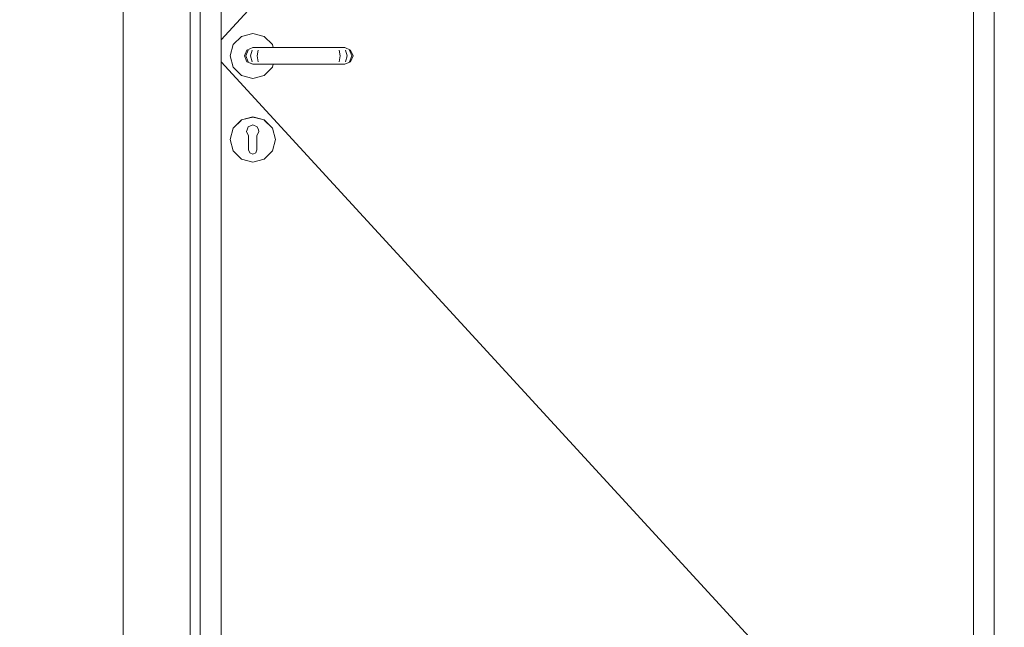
# Model space of a CAD drawing. Header units: millimetres. Extents: x 58537 to 97688, y -8921 to 14216.
# Tile 30 of 145: x 67134 to 68312, y 3206 to 3933. Entities that reach past the tile are written whole.
import ezdxf

# ---------------------------------------------------------------- set-up
doc = ezdxf.new("R2010")
doc.units = ezdxf.units.MM
doc.header["$MEASUREMENT"] = 0
doc.linetypes.add('Wipeout_Contour', pattern=[1000, 0, -1000])
for name, color, linetype in [('Nowe_A-Wymiary-Zewnętrzne', 7, 'Continuous'), ('Nowe_A-Ściany-Działowe', 7, 'Continuous'), ('Nowe_Drzwi Archicad', 7, 'Continuous')]:
    doc.layers.add(name, color=color, linetype=linetype)
doc.layers.add('Nowe_A-Wymiary-Zewnętrzne_Nr_pióra__45', color=7, linetype='Continuous', lineweight=15, true_color=0x40a5ff)
doc.layers.add('Nowe_A-Wymiary-Zewnętrzne_Nr_pióra__85', color=7, linetype='Continuous', lineweight=13, true_color=0x80c2ff)
doc.layers.add('Nowe_A-Wymiary-Zewnętrzne_Nr_pióra__46', color=5, linetype='Continuous', lineweight=15)
doc.layers.add('Nowe_Drzwi Archicad_Nr_pióra__3', color=7, linetype='Continuous', lineweight=13)
doc.styles.add('STYL_AUTOMATYCZNY_2', font='arial.ttf')
doc.dimstyles.new('STYL_AUTOMATYCZNY__1', dxfattribs={"dimtxt": 125, "dimasz": 47.5, "dimexe": 0.18, "dimexo": 20, "dimgap": 0, "dimtad": 1, "dimdec": 1, "dimlfac": 0.1, "dimzin": 0, "dimdsep": 46, "dimtxsty": 'STYL_AUTOMATYCZNY_2', "dimblk": 'ARROWHEAD_11', "dimblk1": 'ARROWHEAD_11', "dimblk2": 'ARROWHEAD_11', "dimcen": 0.09, "dimclrd": 256, "dimclre": 256, "dimclrt": 5, "dimadec": 1, "dimazin": 0, "dimtfac": 1, "dimtdec": 4, "dimtmove": 0, "dimatfit": 3, "dimfxl": 0, "dimtolj": 1, "dimtzin": 0, "dimarcsym": 0})

# ---------------------------------------------------------------- blocks, each defined once
blk = doc.blocks.new('ElemPrzekroju_166')
at = {"color": 254, "linetype": 'Wipeout_Contour', "lineweight": 0, "ltscale": 748490.518013}
blk.add_wipeout([(65240.1, 5430), (65240.1, 2890), (67258.1, 2890), (67258.1, 5007), (68392.1, 5007), (68392.1, 2890), (69016.1, 2890), (69016.1, 4927), (69016.1, 5007), (69035.1, 5007), (69035.1, 5430)], dxfattribs=at).dxf.layer = 'Nowe_A-Ściany-Działowe'
blk = doc.blocks.new('ElemPrzekroju_168')
at = {"color": 254, "linetype": 'Wipeout_Contour', "lineweight": 0, "ltscale": 269859.362484}
blk.add_wipeout([(67350.1, 4915), (67338.1, 4927), (67338.1, 2890), (67350.1, 2890)], dxfattribs=at).dxf.layer = 'Nowe_Drzwi Archicad'
at = {"color": 254, "linetype": 'Wipeout_Contour', "lineweight": 0, "ltscale": 273700.573608}
blk.add_wipeout([(68300.1, 4915), (68300.1, 2890), (68312.1, 2890), (68312.1, 4927)], dxfattribs=at).dxf.layer = 'Nowe_Drzwi Archicad'
at = {"color": 254, "linetype": 'Wipeout_Contour', "lineweight": 0, "ltscale": 1282991.412435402}
blk.add_wipeout([(67386.1, 3890), (67389.7, 3876.5), (67399.6, 3866.6), (67413.1, 3863), (67426.6, 3866.6), (67436.5, 3876.5), (67437.4, 3880), (67413.1, 3880), (67406, 3882.9), (67403.1, 3890), (67406, 3897.1), (67413.1, 3900), (67428.1, 3900), (67437.4, 3900), (67436.5, 3903.5), (67426.6, 3913.4), (67413.1, 3917), (67399.6, 3913.4), (67389.7, 3903.5)], dxfattribs=at).dxf.layer = 'Nowe_Drzwi Archicad'
at = {"color": 254, "linetype": 'Wipeout_Contour', "lineweight": 0, "ltscale": 405182.940882}
blk.add_wipeout([(67420.5, 3799.7), (67418.1, 3794.4), (67418.1, 3792.9), (67436.4, 3803.4), (67426.5, 3813.3), (67419.8, 3801.6)], dxfattribs=at).dxf.layer = 'Nowe_Drzwi Archicad'
at = {"color": 254, "linetype": 'Wipeout_Contour', "lineweight": 0, "ltscale": 405139.224713}
blk.add_wipeout([(67426.5, 3766.7), (67418.1, 3781.3), (67418.1, 3777.5), (67416.6, 3774), (67413.1, 3772.5), (67413.1, 3763.1)], dxfattribs=at).dxf.layer = 'Nowe_Drzwi Archicad'
at = {"layer": 'Nowe_Drzwi Archicad_Nr_pióra__3', "color": 7, "linetype": 'Continuous', "lineweight": 13}
for p, q in [((67399.6, 3913.4), (67389.7, 3903.5)), ((67413.1, 3917), (67399.6, 3913.4)), ((67426.6, 3913.4), (67413.1, 3917)), ((67389.7, 3903.5), (67386.1, 3890)), ((67386.1, 3890), (67389.7, 3876.5)), ((67389.7, 3876.5), (67399.6, 3866.6)), ((67399.6, 3866.6), (67413.1, 3863)), ((67413.1, 3863), (67426.6, 3866.6))]:
    blk.add_line(p, q, dxfattribs=at)
at = {"color": 254, "linetype": 'Wipeout_Contour', "lineweight": 0, "ltscale": 269682.457126}
blk.add_wipeout([(67258.1, 2890), (67338.1, 2890), (67338.1, 4927), (67258.1, 5007)], dxfattribs=at).dxf.layer = 'Nowe_Drzwi Archicad'
at = {"color": 254, "linetype": 'Wipeout_Contour', "lineweight": 0, "ltscale": 269928.726842}
blk.add_wipeout([(67350.1, 2890), (67375.1, 2890), (67375.1, 4890), (67350.1, 4890)], dxfattribs=at).dxf.layer = 'Nowe_Drzwi Archicad'
at = {"color": 254, "linetype": 'Wipeout_Contour', "lineweight": 0, "ltscale": 273622.259934}
blk.add_wipeout([(68275.1, 4890), (68275.1, 2890), (68300.1, 2890), (68300.1, 4890)], dxfattribs=at).dxf.layer = 'Nowe_Drzwi Archicad'
at = {"color": 254, "linetype": 'Wipeout_Contour', "lineweight": 0, "ltscale": 270091.342249}
blk.add_wipeout([(67406, 3897.1), (67407.6, 3897.1), (67414.2, 3900), (67413.1, 3900)], dxfattribs=at).dxf.layer = 'Nowe_Drzwi Archicad'
at = {"color": 254, "linetype": 'Wipeout_Contour', "lineweight": 0, "ltscale": 270069.183533}
blk.add_wipeout([(67403.1, 3890), (67406, 3882.9), (67407.6, 3882.9), (67404.8, 3890)], dxfattribs=at).dxf.layer = 'Nowe_Drzwi Archicad'
at = {"color": 254, "linetype": 'Wipeout_Contour', "lineweight": 0, "ltscale": 270139.243675}
blk.add_wipeout([(67418.1, 3790), (67440, 3790), (67436.4, 3803.4), (67418.1, 3792.9)], dxfattribs=at).dxf.layer = 'Nowe_Drzwi Archicad'
at = {"layer": 'Nowe_Drzwi Archicad_Nr_pióra__3', "color": 7, "linetype": 'Continuous', "lineweight": 13}
for p, q in [((67258.1, 5007), (67258.1, 2890)), ((67338.1, 2890), (67338.1, 4927)), ((67350.1, 2890), (67350.1, 4915)), ((68300.1, 4915), (68300.1, 2890)), ((67375.1, 2890), (67375.1, 4890)), ((68275.1, 4888.9), (67375.1, 3909.1)), ((68275.1, 4890), (68275.1, 2890))]:
    blk.add_line(p, q, dxfattribs=at)
at = {"color": 254, "linetype": 'Wipeout_Contour', "lineweight": 0, "ltscale": 270070.813089}
blk.add_wipeout([(67403.1, 3890), (67404.8, 3890), (67407.6, 3897.1), (67406, 3897.1)], dxfattribs=at).dxf.layer = 'Nowe_Drzwi Archicad'
at = {"color": 254, "linetype": 'Wipeout_Contour', "lineweight": 0, "ltscale": 270087.408387}
blk.add_wipeout([(67406, 3882.9), (67413.1, 3880), (67414.2, 3880), (67407.6, 3882.9)], dxfattribs=at).dxf.layer = 'Nowe_Drzwi Archicad'
at = {"color": 254, "linetype": 'Wipeout_Contour', "lineweight": 0, "ltscale": 270155.762987}
blk.add_wipeout([(67436.5, 3803.5), (67426.6, 3813.4), (67426.5, 3813.3), (67436.4, 3803.4)], dxfattribs=at).dxf.layer = 'Nowe_Drzwi Archicad'
at = {"color": 254, "linetype": 'Wipeout_Contour', "lineweight": 0, "ltscale": 270122.620792}
blk.add_wipeout([(67418.1, 3781.3), (67426.5, 3766.7), (67436.4, 3776.5), (67418.1, 3787.1)], dxfattribs=at).dxf.layer = 'Nowe_Drzwi Archicad'
at = {"color": 254, "linetype": 'Wipeout_Contour', "lineweight": 0, "ltscale": 270101.976677}
blk.add_wipeout([(67414.2, 3900), (67407.6, 3897.1), (67412.4, 3897.1), (67417.5, 3900)], dxfattribs=at).dxf.layer = 'Nowe_Drzwi Archicad'
at = {"color": 254, "linetype": 'Wipeout_Contour', "lineweight": 0, "ltscale": 270082.663897}
blk.add_wipeout([(67404.8, 3890), (67407.6, 3882.9), (67412.4, 3882.9), (67410.3, 3890)], dxfattribs=at).dxf.layer = 'Nowe_Drzwi Archicad'
at = {"color": 254, "linetype": 'Wipeout_Contour', "lineweight": 0, "ltscale": 337629.041011}
blk.add_wipeout([(67418.4, 3805.1), (67419.8, 3801.6), (67426.5, 3813.3), (67413.1, 3816.9), (67413.1, 3807.4)], dxfattribs=at).dxf.layer = 'Nowe_Drzwi Archicad'
at = {"color": 254, "linetype": 'Wipeout_Contour', "lineweight": 0, "ltscale": 270137.498343}
blk.add_wipeout([(67418.1, 3787.1), (67436.4, 3776.5), (67440, 3790), (67418.1, 3790)], dxfattribs=at).dxf.layer = 'Nowe_Drzwi Archicad'
at = {"color": 254, "linetype": 'Wipeout_Contour', "lineweight": 0, "ltscale": 270084.293376}
blk.add_wipeout([(67407.6, 3897.1), (67404.8, 3890), (67410.3, 3890), (67412.4, 3897.1)], dxfattribs=at).dxf.layer = 'Nowe_Drzwi Archicad'
at = {"color": 254, "linetype": 'Wipeout_Contour', "lineweight": 0, "ltscale": 270098.042965}
blk.add_wipeout([(67407.6, 3882.9), (67414.2, 3880), (67417.5, 3880), (67412.4, 3882.9)], dxfattribs=at).dxf.layer = 'Nowe_Drzwi Archicad'
at = {"color": 254, "linetype": 'Wipeout_Contour', "lineweight": 0, "ltscale": 270110.67913}
blk.add_wipeout([(67426.6, 3813.4), (67413.1, 3817), (67413.1, 3816.9), (67426.5, 3813.3)], dxfattribs=at).dxf.layer = 'Nowe_Drzwi Archicad'
at = {"color": 254, "linetype": 'Wipeout_Contour', "lineweight": 0, "ltscale": 270180.042767}
blk.add_wipeout([(67440.1, 3790), (67436.5, 3803.5), (67436.4, 3803.4), (67440, 3790)], dxfattribs=at).dxf.layer = 'Nowe_Drzwi Archicad'
at = {"color": 254, "linetype": 'Wipeout_Contour', "lineweight": 0, "ltscale": 405083.353774}
blk.add_wipeout([(67413.1, 3763.1), (67413.1, 3772.5), (67409.5, 3774), (67408.1, 3777.5), (67408.1, 3781.3), (67399.6, 3766.7)], dxfattribs=at).dxf.layer = 'Nowe_Drzwi Archicad'
at = {"layer": 'Nowe_Drzwi Archicad_Nr_pióra__3', "color": 7, "linetype": 'Continuous', "lineweight": 13}
blk.add_line((67436.5, 3803.5), (67426.6, 3813.4), dxfattribs=at)
at = {"color": 254, "linetype": 'Wipeout_Contour', "lineweight": 0, "ltscale": 270122.003842}
blk.add_wipeout([(67417.5, 3900), (67412.4, 3897.1), (67419.6, 3897.1), (67422.3, 3900)], dxfattribs=at).dxf.layer = 'Nowe_Drzwi Archicad'
at = {"color": 254, "linetype": 'Wipeout_Contour', "lineweight": 0, "ltscale": 270108.258557}
blk.add_wipeout([(67418.4, 3890), (67410.3, 3890), (67412.4, 3882.9), (67419.6, 3882.9)], dxfattribs=at).dxf.layer = 'Nowe_Drzwi Archicad'
at = {"color": 254, "linetype": 'Wipeout_Contour', "lineweight": 0, "ltscale": 337576.831984}
blk.add_wipeout([(67407.7, 3805.1), (67413.1, 3807.4), (67413.1, 3816.9), (67399.6, 3813.3), (67406.4, 3801.6)], dxfattribs=at).dxf.layer = 'Nowe_Drzwi Archicad'
at = {"color": 254, "linetype": 'Wipeout_Contour', "lineweight": 0, "ltscale": 270099.389225}
blk.add_wipeout([(67413.1, 3763), (67426.6, 3766.6), (67426.5, 3766.7), (67413.1, 3763.1)], dxfattribs=at).dxf.layer = 'Nowe_Drzwi Archicad'
at = {"color": 254, "linetype": 'Wipeout_Contour', "lineweight": 0, "ltscale": 270109.887892}
blk.add_wipeout([(67410.3, 3890), (67418.4, 3890), (67419.6, 3897.1), (67412.4, 3897.1)], dxfattribs=at).dxf.layer = 'Nowe_Drzwi Archicad'
at = {"color": 254, "linetype": 'Wipeout_Contour', "lineweight": 0, "ltscale": 270118.070412}
blk.add_wipeout([(67419.6, 3882.9), (67412.4, 3882.9), (67417.5, 3880), (67422.3, 3880)], dxfattribs=at).dxf.layer = 'Nowe_Drzwi Archicad'
at = {"color": 254, "linetype": 'Wipeout_Contour', "lineweight": 0, "ltscale": 270056.857764}
blk.add_wipeout([(67413.1, 3817), (67399.6, 3813.4), (67399.6, 3813.3), (67413.1, 3816.9)], dxfattribs=at).dxf.layer = 'Nowe_Drzwi Archicad'
at = {"color": 254, "linetype": 'Wipeout_Contour', "lineweight": 0, "ltscale": 270147.499644}
blk.add_wipeout([(67426.6, 3766.6), (67436.5, 3776.5), (67436.4, 3776.5), (67426.5, 3766.7)], dxfattribs=at).dxf.layer = 'Nowe_Drzwi Archicad'
at = {"layer": 'Nowe_Drzwi Archicad_Nr_pióra__3', "color": 7, "linetype": 'Continuous', "lineweight": 13}
for p, q in [((67406, 3897.1), (67403.1, 3890)), ((67403.1, 3890), (67406, 3882.9)), ((67407.6, 3897.1), (67404.8, 3890)), ((67404.8, 3890), (67407.6, 3882.9)), ((67412.4, 3897.1), (67410.3, 3890)), ((67410.3, 3890), (67412.4, 3882.9))]:
    blk.add_line(p, q, dxfattribs=at)
at = {"color": 254, "linetype": 'Wipeout_Contour', "lineweight": 0, "ltscale": 270147.567923}
blk.add_wipeout([(67419.6, 3897.1), (67427.4, 3897.1), (67428.1, 3900), (67422.3, 3900)], dxfattribs=at).dxf.layer = 'Nowe_Drzwi Archicad'
at = {"color": 254, "linetype": 'Wipeout_Contour', "lineweight": 0, "ltscale": 270140.053652}
blk.add_wipeout([(67418.4, 3890), (67419.6, 3882.9), (67427.4, 3882.9), (67427.1, 3890)], dxfattribs=at).dxf.layer = 'Nowe_Drzwi Archicad'
at = {"color": 254, "linetype": 'Wipeout_Contour', "lineweight": 0, "ltscale": 405058.651705}
blk.add_wipeout([(67405.6, 3799.7), (67406.4, 3801.6), (67399.6, 3813.3), (67389.8, 3803.4), (67408.1, 3792.9), (67408.1, 3794.4)], dxfattribs=at).dxf.layer = 'Nowe_Drzwi Archicad'
at = {"color": 254, "linetype": 'Wipeout_Contour', "lineweight": 0, "ltscale": 270177.018718}
blk.add_wipeout([(67436.5, 3776.5), (67440.1, 3790), (67440, 3790), (67436.4, 3776.5)], dxfattribs=at).dxf.layer = 'Nowe_Drzwi Archicad'
at = {"layer": 'Nowe_Drzwi Archicad_Nr_pióra__3', "color": 7, "linetype": 'Continuous', "lineweight": 13}
for p, q in [((67406, 3882.9), (67413.1, 3880)), ((67426.6, 3813.4), (67413.1, 3817)), ((67440.1, 3790), (67436.5, 3803.5)), ((67436.5, 3776.5), (67440.1, 3790)), ((67426.6, 3766.6), (67436.5, 3776.5))]:
    blk.add_line(p, q, dxfattribs=at)
at = {"color": 254, "linetype": 'Wipeout_Contour', "lineweight": 0, "ltscale": 270141.682805}
blk.add_wipeout([(67419.6, 3897.1), (67418.4, 3890), (67427.1, 3890), (67427.4, 3897.1)], dxfattribs=at).dxf.layer = 'Nowe_Drzwi Archicad'
at = {"color": 254, "linetype": 'Wipeout_Contour', "lineweight": 0, "ltscale": 270143.634855}
blk.add_wipeout([(67427.4, 3882.9), (67419.6, 3882.9), (67422.3, 3880), (67428.1, 3880)], dxfattribs=at).dxf.layer = 'Nowe_Drzwi Archicad'
at = {"color": 254, "linetype": 'Wipeout_Contour', "lineweight": 0, "ltscale": 270008.732357}
blk.add_wipeout([(67399.6, 3813.4), (67389.7, 3803.5), (67389.8, 3803.4), (67399.6, 3813.3)], dxfattribs=at).dxf.layer = 'Nowe_Drzwi Archicad'
at = {"color": 254, "linetype": 'Wipeout_Contour', "lineweight": 0, "ltscale": 270028.200281}
blk.add_wipeout([(67408.1, 3787.1), (67389.8, 3776.5), (67399.6, 3766.7), (67408.1, 3781.3)], dxfattribs=at).dxf.layer = 'Nowe_Drzwi Archicad'
at = {"layer": 'Nowe_Drzwi Archicad_Nr_pióra__3', "color": 7, "linetype": 'Continuous', "lineweight": 13}
for p, q in [((67413.1, 3900), (67406, 3897.1)), ((67413.1, 3900), (67414.2, 3900)), ((67414.2, 3900), (67417.5, 3900)), ((67419.6, 3897.1), (67418.4, 3890)), ((67418.4, 3890), (67419.6, 3882.9)), ((67413.1, 3880), (67414.2, 3880)), ((67414.2, 3880), (67417.5, 3880)), ((67413.1, 3817), (67399.6, 3813.4))]:
    blk.add_line(p, q, dxfattribs=at)
at = {"color": 254, "linetype": 'Wipeout_Contour', "lineweight": 0, "ltscale": 270322.454721}
blk.add_wipeout([(67427.4, 3897.1), (67508.8, 3897.1), (67508.1, 3900), (67428.1, 3900)], dxfattribs=at).dxf.layer = 'Nowe_Drzwi Archicad'
at = {"color": 254, "linetype": 'Wipeout_Contour', "lineweight": 0, "ltscale": 270319.673934}
blk.add_wipeout([(67509.1, 3890), (67427.1, 3890), (67427.4, 3882.9), (67508.8, 3882.9)], dxfattribs=at).dxf.layer = 'Nowe_Drzwi Archicad'
at = {"color": 254, "linetype": 'Wipeout_Contour', "lineweight": 0, "ltscale": 270018.713244}
blk.add_wipeout([(67408.1, 3792.9), (67389.8, 3803.4), (67386.2, 3790), (67408.1, 3790)], dxfattribs=at).dxf.layer = 'Nowe_Drzwi Archicad'
at = {"color": 254, "linetype": 'Wipeout_Contour', "lineweight": 0, "ltscale": 270045.565767}
blk.add_wipeout([(67399.6, 3766.6), (67413.1, 3763), (67413.1, 3763.1), (67399.6, 3766.7)], dxfattribs=at).dxf.layer = 'Nowe_Drzwi Archicad'
at = {"layer": 'Nowe_Drzwi Archicad_Nr_pióra__3', "color": 7, "linetype": 'Continuous', "lineweight": 13}
blk.add_line((67436.5, 3903.5), (67426.6, 3913.4), dxfattribs=at)
at = {"color": 254, "linetype": 'Wipeout_Contour', "lineweight": 0, "ltscale": 270321.302021}
blk.add_wipeout([(67427.1, 3890), (67509.1, 3890), (67508.8, 3897.1), (67427.4, 3897.1)], dxfattribs=at).dxf.layer = 'Nowe_Drzwi Archicad'
at = {"color": 254, "linetype": 'Wipeout_Contour', "lineweight": 0, "ltscale": 270318.524188}
blk.add_wipeout([(67508.8, 3882.9), (67427.4, 3882.9), (67428.1, 3880), (67508.1, 3880)], dxfattribs=at).dxf.layer = 'Nowe_Drzwi Archicad'
at = {"color": 254, "linetype": 'Wipeout_Contour', "lineweight": 0, "ltscale": 270016.966861}
blk.add_wipeout([(67408.1, 3790), (67386.2, 3790), (67389.8, 3776.5), (67408.1, 3787.1)], dxfattribs=at).dxf.layer = 'Nowe_Drzwi Archicad'
at = {"layer": 'Nowe_Drzwi Archicad_Nr_pióra__3', "color": 7, "linetype": 'Continuous', "lineweight": 13}
for p, q in [((67417.5, 3900), (67422.3, 3900)), ((67422.3, 3900), (67428.1, 3900)), ((67437.4, 3900), (67436.5, 3903.5)), ((67417.5, 3880), (67422.3, 3880)), ((67422.3, 3880), (67428.1, 3880)), ((67426.6, 3866.6), (67436.5, 3876.5)), ((67436.5, 3876.5), (67437.4, 3880))]:
    blk.add_line(p, q, dxfattribs=at)
at = {"color": 254, "linetype": 'Wipeout_Contour', "lineweight": 0, "ltscale": 270497.341719}
blk.add_wipeout([(67508.1, 3900), (67508.8, 3897.1), (67516.6, 3897.1), (67513.8, 3900)], dxfattribs=at).dxf.layer = 'Nowe_Drzwi Archicad'
at = {"color": 254, "linetype": 'Wipeout_Contour', "lineweight": 0, "ltscale": 270499.294426}
blk.add_wipeout([(67509.1, 3890), (67508.8, 3882.9), (67516.6, 3882.9), (67517.7, 3890)], dxfattribs=at).dxf.layer = 'Nowe_Drzwi Archicad'
at = {"color": 254, "linetype": 'Wipeout_Contour', "lineweight": 0, "ltscale": 810234.406273}
blk.add_wipeout([(67405.6, 3799.7), (67408.1, 3794.4), (67408.1, 3777.5), (67409.5, 3774), (67413.1, 3772.5), (67416.6, 3774), (67418.1, 3777.5), (67418.1, 3794.4), (67420.5, 3799.7), (67418.4, 3805.1), (67413.1, 3807.4), (67407.7, 3805.1)], dxfattribs=at).dxf.layer = 'Nowe_Drzwi Archicad'
at = {"color": 254, "linetype": 'Wipeout_Contour', "lineweight": 0, "ltscale": 269979.196206}
blk.add_wipeout([(67389.7, 3803.5), (67386.1, 3790), (67386.2, 3790), (67389.8, 3803.4)], dxfattribs=at).dxf.layer = 'Nowe_Drzwi Archicad'
at = {"color": 254, "linetype": 'Wipeout_Contour', "lineweight": 0, "ltscale": 270000.464834}
blk.add_wipeout([(67389.7, 3776.5), (67399.6, 3766.6), (67399.6, 3766.7), (67389.8, 3776.5)], dxfattribs=at).dxf.layer = 'Nowe_Drzwi Archicad'
at = {"layer": 'Nowe_Drzwi Archicad_Nr_pióra__3', "color": 7, "linetype": 'Continuous', "lineweight": 13}
for p, q in [((67399.6, 3813.4), (67389.7, 3803.5)), ((67406.4, 3801.6), (67407.7, 3805.1)), ((67407.7, 3805.1), (67413.1, 3807.4)), ((67413.1, 3807.4), (67418.4, 3805.1)), ((67419.8, 3801.6), (67418.4, 3805.1)), ((67406.4, 3801.6), (67405.6, 3799.7)), ((67408.1, 3794.4), (67405.6, 3799.7)), ((67408.1, 3792.9), (67408.1, 3794.4)), ((67408.1, 3792.9), (67408.1, 3790)), ((67420.5, 3799.7), (67418.1, 3794.4)), ((67418.1, 3794.4), (67418.1, 3792.9)), ((67418.1, 3792.9), (67418.1, 3790)), ((67419.8, 3801.6), (67420.5, 3799.7)), ((67408.1, 3790), (67408.1, 3787.1)), ((67408.1, 3787.1), (67408.1, 3781.3)), ((67408.1, 3781.3), (67408.1, 3777.5)), ((67418.1, 3790), (67418.1, 3787.1)), ((67418.1, 3787.1), (67418.1, 3781.3)), ((67418.1, 3781.3), (67418.1, 3777.5)), ((67409.5, 3774), (67408.1, 3777.5)), ((67413.1, 3772.5), (67409.5, 3774)), ((67416.6, 3774), (67413.1, 3772.5)), ((67418.1, 3777.5), (67416.6, 3774)), ((67399.6, 3766.6), (67413.1, 3763)), ((67413.1, 3763), (67426.6, 3766.6))]:
    blk.add_line(p, q, dxfattribs=at)
at = {"color": 254, "linetype": 'Wipeout_Contour', "lineweight": 0, "ltscale": 270500.921433}
blk.add_wipeout([(67508.8, 3897.1), (67509.1, 3890), (67517.7, 3890), (67516.6, 3897.1)], dxfattribs=at).dxf.layer = 'Nowe_Drzwi Archicad'
at = {"color": 254, "linetype": 'Wipeout_Contour', "lineweight": 0, "ltscale": 270493.413717}
blk.add_wipeout([(67508.1, 3880), (67513.8, 3880), (67516.6, 3882.9), (67508.8, 3882.9)], dxfattribs=at).dxf.layer = 'Nowe_Drzwi Archicad'
at = {"color": 254, "linetype": 'Wipeout_Contour', "lineweight": 0, "ltscale": 269976.170066}
blk.add_wipeout([(67386.1, 3790), (67389.7, 3776.5), (67389.8, 3776.5), (67386.2, 3790)], dxfattribs=at).dxf.layer = 'Nowe_Drzwi Archicad'
at = {"layer": 'Nowe_Drzwi Archicad_Nr_pióra__3', "color": 7, "linetype": 'Continuous', "lineweight": 13}
for p, q in [((67389.7, 3803.5), (67386.1, 3790)), ((67386.1, 3790), (67389.7, 3776.5)), ((67389.7, 3776.5), (67399.6, 3766.6))]:
    blk.add_line(p, q, dxfattribs=at)
at = {"color": 254, "linetype": 'Wipeout_Contour', "lineweight": 0, "ltscale": 270522.905908}
blk.add_wipeout([(67518.7, 3900), (67513.8, 3900), (67516.6, 3897.1), (67523.8, 3897.1)], dxfattribs=at).dxf.layer = 'Nowe_Drzwi Archicad'
at = {"color": 254, "linetype": 'Wipeout_Contour', "lineweight": 0, "ltscale": 270531.089675}
blk.add_wipeout([(67516.6, 3882.9), (67523.8, 3882.9), (67525.9, 3890), (67517.7, 3890)], dxfattribs=at).dxf.layer = 'Nowe_Drzwi Archicad'
at = {"layer": 'Nowe_Drzwi Archicad_Nr_pióra__3', "color": 7, "linetype": 'Continuous', "lineweight": 13}
blk.add_line((67428.1, 3900), (67508.1, 3900), dxfattribs=at)
at = {"color": 254, "linetype": 'Wipeout_Contour', "lineweight": 0, "ltscale": 270532.716501}
blk.add_wipeout([(67523.8, 3897.1), (67516.6, 3897.1), (67517.7, 3890), (67525.9, 3890)], dxfattribs=at).dxf.layer = 'Nowe_Drzwi Archicad'
at = {"color": 254, "linetype": 'Wipeout_Contour', "lineweight": 0, "ltscale": 270518.97827}
blk.add_wipeout([(67513.8, 3880), (67518.7, 3880), (67523.8, 3882.9), (67516.6, 3882.9)], dxfattribs=at).dxf.layer = 'Nowe_Drzwi Archicad'
at = {"layer": 'Nowe_Drzwi Archicad_Nr_pióra__3', "color": 7, "linetype": 'Continuous', "lineweight": 13}
blk.add_line((67428.1, 3880), (67508.1, 3880), dxfattribs=at)
at = {"color": 254, "linetype": 'Wipeout_Contour', "lineweight": 0, "ltscale": 270542.933181}
blk.add_wipeout([(67518.7, 3900), (67523.8, 3897.1), (67528.6, 3897.1), (67521.9, 3900)], dxfattribs=at).dxf.layer = 'Nowe_Drzwi Archicad'
at = {"color": 254, "linetype": 'Wipeout_Contour', "lineweight": 0, "ltscale": 270556.684481}
blk.add_wipeout([(67525.9, 3890), (67523.8, 3882.9), (67528.6, 3882.9), (67531.4, 3890)], dxfattribs=at).dxf.layer = 'Nowe_Drzwi Archicad'
at = {"layer": 'Nowe_Drzwi Archicad_Nr_pióra__3', "color": 7, "linetype": 'Continuous', "lineweight": 13}
blk.add_line((67508.1, 3900), (67513.8, 3900), dxfattribs=at)
at = {"color": 254, "linetype": 'Wipeout_Contour', "lineweight": 0, "ltscale": 270558.311163}
blk.add_wipeout([(67523.8, 3897.1), (67525.9, 3890), (67531.4, 3890), (67528.6, 3897.1)], dxfattribs=at).dxf.layer = 'Nowe_Drzwi Archicad'
at = {"color": 254, "linetype": 'Wipeout_Contour', "lineweight": 0, "ltscale": 270539.005824}
blk.add_wipeout([(67523.8, 3882.9), (67518.7, 3880), (67521.9, 3880), (67528.6, 3882.9)], dxfattribs=at).dxf.layer = 'Nowe_Drzwi Archicad'
at = {"layer": 'Nowe_Drzwi Archicad_Nr_pióra__3', "color": 7, "linetype": 'Continuous', "lineweight": 13}
blk.add_line((67508.1, 3880), (67513.8, 3880), dxfattribs=at)
at = {"color": 254, "linetype": 'Wipeout_Contour', "lineweight": 0, "ltscale": 270553.567674}
blk.add_wipeout([(67523.1, 3900), (67521.9, 3900), (67528.6, 3897.1), (67530.1, 3897.1)], dxfattribs=at).dxf.layer = 'Nowe_Drzwi Archicad'
at = {"color": 254, "linetype": 'Wipeout_Contour', "lineweight": 0, "ltscale": 270570.164933}
blk.add_wipeout([(67528.6, 3882.9), (67530.1, 3882.9), (67533.1, 3890), (67531.4, 3890)], dxfattribs=at).dxf.layer = 'Nowe_Drzwi Archicad'
at = {"layer": 'Nowe_Drzwi Archicad_Nr_pióra__3', "color": 7, "linetype": 'Continuous', "lineweight": 13}
for p, q in [((67513.8, 3900), (67518.7, 3900)), ((67518.7, 3900), (67521.9, 3900)), ((67516.6, 3897.1), (67517.7, 3890))]:
    blk.add_line(p, q, dxfattribs=at)
at = {"color": 254, "linetype": 'Wipeout_Contour', "lineweight": 0, "ltscale": 270571.791539}
blk.add_wipeout([(67530.1, 3897.1), (67528.6, 3897.1), (67531.4, 3890), (67533.1, 3890)], dxfattribs=at).dxf.layer = 'Nowe_Drzwi Archicad'
at = {"color": 254, "linetype": 'Wipeout_Contour', "lineweight": 0, "ltscale": 270549.640467}
blk.add_wipeout([(67521.9, 3880), (67523.1, 3880), (67530.1, 3882.9), (67528.6, 3882.9)], dxfattribs=at).dxf.layer = 'Nowe_Drzwi Archicad'
at = {"layer": 'Nowe_Drzwi Archicad_Nr_pióra__3', "color": 7, "linetype": 'Continuous', "lineweight": 13}
for p, q in [((67521.9, 3900), (67523.1, 3900)), ((67523.1, 3900), (67530.1, 3897.1)), ((67517.7, 3890), (67516.6, 3882.9)), ((67523.8, 3897.1), (67525.9, 3890)), ((67525.9, 3890), (67523.8, 3882.9)), ((67528.6, 3897.1), (67531.4, 3890)), ((67531.4, 3890), (67528.6, 3882.9)), ((67530.1, 3897.1), (67533.1, 3890)), ((67533.1, 3890), (67530.1, 3882.9)), ((68275.1, 2903.1), (67375.1, 3882.9)), ((67513.8, 3880), (67518.7, 3880)), ((67518.7, 3880), (67521.9, 3880)), ((67521.9, 3880), (67523.1, 3880)), ((67530.1, 3882.9), (67523.1, 3880))]:
    blk.add_line(p, q, dxfattribs=at)
blk = doc.blocks.new('*D632')
at = {"layer": 'Nowe_A-Wymiary-Zewnętrzne_Nr_pióra__45', "linetype": 'Continuous', "lineweight": 15, "true_color": 0x40a5ff}
for points in [[(90247.8, 5090), (90248.7, 5085.2), (90251.4, 5081.2), (90255.5, 5078.5), (90260.3, 5077.5), (90265, 5078.5), (90269.1, 5081.2), (90271.8, 5085.2), (90272.8, 5090), (90271.8, 5094.8), (90269.1, 5098.8), (90265, 5101.5), (90260.3, 5102.5), (90255.5, 5101.5), (90251.4, 5098.8), (90248.7, 5094.8)], [(90247.8, 2890), (90248.7, 2885.2), (90251.4, 2881.2), (90255.5, 2878.5), (90260.3, 2877.5), (90265, 2878.5), (90269.1, 2881.2), (90271.8, 2885.2), (90272.8, 2890), (90271.8, 2894.8), (90269.1, 2898.8), (90265, 2901.5), (90260.3, 2902.5), (90255.5, 2901.5), (90251.4, 2898.8), (90248.7, 2894.8)]]:
    blk.add_hatch(color=161, dxfattribs=at).paths.add_polyline_path(points)
at = {"layer": 'Nowe_A-Wymiary-Zewnętrzne_Nr_pióra__45', "color": 161, "linetype": 'Continuous', "lineweight": 15, "true_color": 0x40a5ff}
for centre in [(90260.3, 5090), (90260.3, 2890)]:
    blk.add_circle(centre, 12.5, dxfattribs=at)
at = {"layer": 'Nowe_A-Wymiary-Zewnętrzne_Nr_pióra__85', "color": 151, "linetype": 'Continuous', "lineweight": 13, "true_color": 0x80c2ff}
for p, q in [((90247.8, 5090), (90213.4, 5090)), ((90307.1, 5090), (90272.8, 5090)), ((90260.3, 2902.5), (90260.3, 5077.5)), ((90247.8, 2890), (90213.4, 2890)), ((90307.1, 2890), (90272.8, 2890))]:
    blk.add_line(p, q, dxfattribs=at)
at = {"layer": 'Nowe_A-Wymiary-Zewnętrzne_Nr_pióra__46', "color": 5, "lineweight": 15, "char_height": 125, "attachment_point": 7, "rotation": 90, "style": 'STYL_AUTOMATYCZNY_2'}
for s, insert in [('\\A1;{\\pql;\\fArial|b0|i0|c238|p0;\\W1.000000;35,0}', (90235.3, 4743.9)), ('\\A1;{\\pql;\\fArial|b0|i0|c238|p0;\\W1.000000;220,0}', (90235.3, 3775.5)), ('\\A1;{\\pql;\\fArial|b0|i0|c238|p0;\\W1.000000;14,0}', (90235.3, 2902.5))]:
    blk.add_mtext(s, dxfattribs=dict(at, insert=insert))
blk = doc.blocks.new('ARROWHEAD_11')
at = {"color": 0, "linetype": 'Continuous', "lineweight": 0}
blk.add_line((0, 0), (-1, 0), dxfattribs=at)
at = {"color": 0, "linetype": 'Continuous', "lineweight": 0, "const_width": 0.25, "flags": 128}
blk.add_lwpolyline([(-0.125, 0, 1), (0.125, 0, 1)], format="xyb", close=True, dxfattribs=at)
blk = doc.blocks.new('*D648')
at = {"layer": 'Nowe_A-Wymiary-Zewnętrzne_Nr_pióra__45', "linetype": 'Continuous', "lineweight": 15, "true_color": 0x40a5ff}
for points in [[(93212.8, 5090), (93213.7, 5085.2), (93216.4, 5081.2), (93220.5, 5078.5), (93225.3, 5077.5), (93230, 5078.5), (93234.1, 5081.2), (93236.8, 5085.2), (93237.8, 5090), (93236.8, 5094.8), (93234.1, 5098.8), (93230, 5101.5), (93225.3, 5102.5), (93220.5, 5101.5), (93216.4, 5098.8), (93213.7, 5094.8)], [(93212.8, 2890), (93213.7, 2885.2), (93216.4, 2881.2), (93220.5, 2878.5), (93225.3, 2877.5), (93230, 2878.5), (93234.1, 2881.2), (93236.8, 2885.2), (93237.8, 2890), (93236.8, 2894.8), (93234.1, 2898.8), (93230, 2901.5), (93225.3, 2902.5), (93220.5, 2901.5), (93216.4, 2898.8), (93213.7, 2894.8)]]:
    blk.add_hatch(color=161, dxfattribs=at).paths.add_polyline_path(points)
at = {"layer": 'Nowe_A-Wymiary-Zewnętrzne_Nr_pióra__45', "color": 161, "linetype": 'Continuous', "lineweight": 15, "true_color": 0x40a5ff}
for centre in [(93225.3, 5090), (93225.3, 2890)]:
    blk.add_circle(centre, 12.5, dxfattribs=at)
at = {"layer": 'Nowe_A-Wymiary-Zewnętrzne_Nr_pióra__85', "color": 151, "linetype": 'Continuous', "lineweight": 13, "true_color": 0x80c2ff}
for p, q in [((93212.8, 5090), (93178.4, 5090)), ((93272.1, 5090), (93237.8, 5090)), ((93225.3, 2902.5), (93225.3, 5077.5)), ((93212.8, 2890), (93178.4, 2890)), ((93272.1, 2890), (93237.8, 2890))]:
    blk.add_line(p, q, dxfattribs=at)
at = {"layer": 'Nowe_A-Wymiary-Zewnętrzne_Nr_pióra__46', "color": 5, "lineweight": 15, "char_height": 125, "attachment_point": 7, "rotation": 90, "style": 'STYL_AUTOMATYCZNY_2'}
for s, insert in [('\\A1;{\\pql;\\fArial|b0|i0|c238|p0;\\W1.000000;220,0}', (93200.3, 3942.3)), ('\\A1;{\\pql;\\fArial|b0|i0|c238|p0;\\W1.000000;14,0}', (93200.3, 2902.5))]:
    blk.add_mtext(s, dxfattribs=dict(at, insert=insert))
blk = doc.blocks.new('*D659')
at = {"layer": 'Nowe_A-Wymiary-Zewnętrzne_Nr_pióra__45', "linetype": 'Continuous', "lineweight": 15, "true_color": 0x40a5ff}
for points in [[(93474.8, 12846.4), (93475.7, 12841.6), (93478.4, 12837.5), (93482.5, 12834.8), (93487.3, 12833.9), (93492.1, 12834.8), (93496.1, 12837.5), (93498.8, 12841.6), (93499.8, 12846.4), (93498.8, 12851.2), (93496.1, 12855.2), (93492.1, 12857.9), (93487.3, 12858.9), (93482.5, 12857.9), (93478.4, 12855.2), (93475.7, 12851.2)], [(93474.8, 0), (93475.7, -4.8), (93478.4, -8.8), (93482.5, -11.5), (93487.3, -12.5), (93492.1, -11.5), (93496.1, -8.8), (93498.8, -4.8), (93499.8, 0), (93498.8, 4.8), (93496.1, 8.8), (93492.1, 11.5), (93487.3, 12.5), (93482.5, 11.5), (93478.4, 8.8), (93475.7, 4.8)]]:
    blk.add_hatch(color=161, dxfattribs=at).paths.add_polyline_path(points)
at = {"layer": 'Nowe_A-Wymiary-Zewnętrzne_Nr_pióra__45', "color": 161, "linetype": 'Continuous', "lineweight": 15, "true_color": 0x40a5ff}
for centre in [(93487.3, 12846.4), (93487.3, 0)]:
    blk.add_circle(centre, 12.5, dxfattribs=at)
at = {"layer": 'Nowe_A-Wymiary-Zewnętrzne_Nr_pióra__85', "color": 151, "linetype": 'Continuous', "lineweight": 13, "true_color": 0x80c2ff}
for p, q in [((93487.3, 12858.9), (93487.3, 12871.4)), ((93474.8, 12846.4), (93440.4, 12846.4)), ((93534.2, 12846.4), (93499.8, 12846.4)), ((93487.3, 12.5), (93487.3, 12833.9)), ((93474.8, 0), (93440.4, 0)), ((93534.2, 0), (93499.8, 0)), ((93487.3, -25), (93487.3, -12.5))]:
    blk.add_line(p, q, dxfattribs=at)
at = {"layer": 'Nowe_A-Wymiary-Zewnętrzne_Nr_pióra__46', "color": 5, "lineweight": 15, "insert": (93462.3, 6137.2), "char_height": 125, "attachment_point": 7, "rotation": 90, "style": 'STYL_AUTOMATYCZNY_2'}
blk.add_mtext('\\A1;{\\pql;\\fArial|b0|i0|c238|p0;\\W1.000000;1\xa0284,6}', dxfattribs=at)

msp = doc.modelspace()

# ---------------------------------------------------------------- block references
at = {"layer": 'Nowe_A-Ściany-Działowe', "lineweight": 0}
msp.add_blockref('ElemPrzekroju_166', (0, 0), dxfattribs=at)

# ---------------------------------------------------------------- next in the draw order: block references
at = {"layer": 'Nowe_Drzwi Archicad', "lineweight": 0}
msp.add_blockref('ElemPrzekroju_168', (0, 0), dxfattribs=at)

# ---------------------------------------------------------------- next in the draw order: dimensions: what is measured, and where the dimension line sits
at = {"layer": 'Nowe_A-Wymiary-Zewnętrzne', "color": 151, "linetype": 'Continuous', "lineweight": 13, "true_color": 0x80c2ff}
for base, p1, p2, picture, middle in [((93487.29, 12846.37), (64770.07, 0), (64717.21, 12846.37), '*D659', (93399.79, 6418.33)), ((93225.25, 5090), (64770.07, 2890), (64770.07, 5090), '*D648', (93137.75, 4151.72)), ((90260.25, 5090), (65230.07, 2890), (65230.07, 5090), '*D632', (90172.75, 3984.89))]:
    dim = msp.add_linear_dim(base=base, p1=p1, p2=p2, angle=90, dimstyle='STYL_AUTOMATYCZNY__1', dxfattribs=at)
    dim.commit()
    dim.dimension.update_dxf_attribs({"geometry": picture, "text_midpoint": middle, "dimtype": 160, "text_rotation": 90})

doc.saveas('drawing.dxf')
